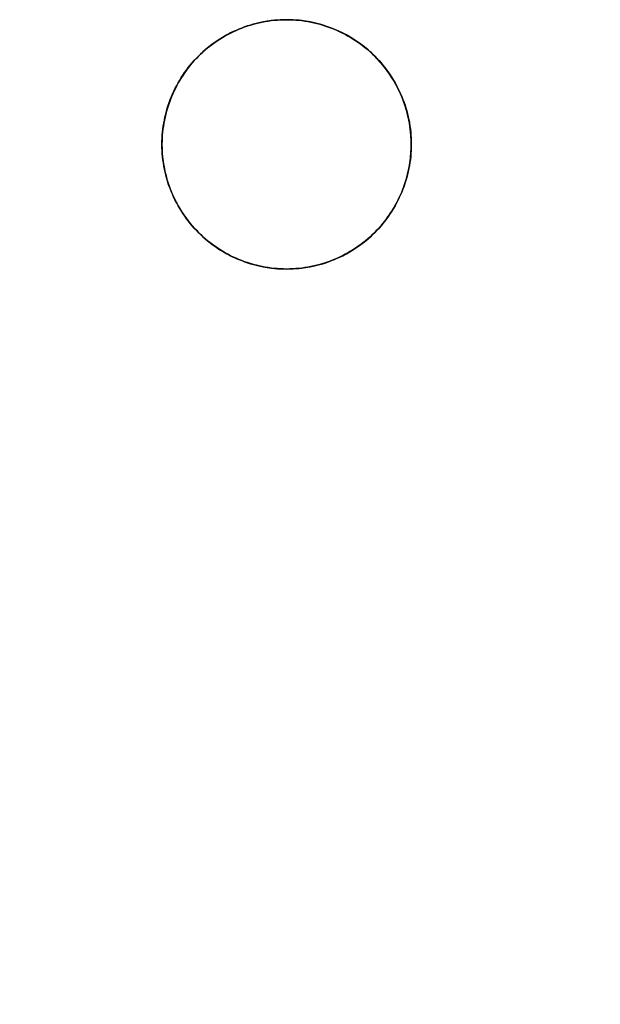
# Model space of a CAD drawing. Header units: millimetres. Extents: x -88 to 88, y -12 to 103.
# Tile 87 of 256: x -76.61 to -73.11, y 28.53 to 34.45. Entities that reach past the tile are written whole.
import ezdxf

# ---------------------------------------------------------------- set-up
doc = ezdxf.new("R2010")
doc.units = ezdxf.units.MM
doc.layers.add('TOP', color=7, linetype='Continuous', true_color=0xc80000)

msp = doc.modelspace()

# ---------------------------------------------------------------- linework, layer by layer
at = {"layer": 'TOP', "color": 254, "true_color": 0xcad1ee}
for points in [[(-74.25, 33.7), (-74.2504, 33.7259), (-74.2518, 33.7517), (-74.254, 33.7775), (-74.2571, 33.8032), (-74.2611, 33.8288), (-74.266, 33.8542), (-74.2718, 33.8795), (-74.2784, 33.9045), (-74.2859, 33.9293), (-74.2943, 33.9538), (-74.3034, 33.978), (-74.3134, 34.0019), (-74.3243, 34.0254), (-74.3359, 34.0485), (-74.3483, 34.0713), (-74.3615, 34.0935), (-74.3755, 34.1153), (-74.3902, 34.1366), (-74.4056, 34.1574), (-74.4218, 34.1777), (-74.4386, 34.1973), (-74.4561, 34.2164), (-74.4743, 34.2349), (-74.493, 34.2527), (-74.5124, 34.2699), (-74.5324, 34.2864), (-74.5529, 34.3022), (-74.574, 34.3172), (-74.5955, 34.3316), (-74.6176, 34.3452), (-74.64, 34.358), (-74.663, 34.37), (-74.6863, 34.3812), (-74.71, 34.3917), (-74.734, 34.4013), (-74.7584, 34.41), (-74.7831, 34.4179), (-74.808, 34.425), (-74.8331, 34.4312), (-74.8584, 34.4365), (-74.884, 34.441), (-74.9096, 34.4445), (-74.9353, 34.4472), (-74.9612, 34.449), (-74.9871, 34.4499), (-75.0129, 34.4499), (-75.0388, 34.449), (-75.0647, 34.4472), (-75.0904, 34.4445), (-75.116, 34.441), (-75.1416, 34.4365), (-75.1669, 34.4312), (-75.192, 34.425), (-75.2169, 34.4179), (-75.2416, 34.41), (-75.266, 34.4013), (-75.29, 34.3917), (-75.3137, 34.3812), (-75.337, 34.37), (-75.36, 34.358), (-75.3824, 34.3452), (-75.4045, 34.3316), (-75.426, 34.3172), (-75.4471, 34.3022), (-75.4676, 34.2864), (-75.4876, 34.2699), (-75.507, 34.2527), (-75.5257, 34.2349), (-75.5439, 34.2164), (-75.5614, 34.1973), (-75.5782, 34.1777), (-75.5944, 34.1574), (-75.6098, 34.1366), (-75.6245, 34.1153), (-75.6385, 34.0935), (-75.6517, 34.0713), (-75.6641, 34.0485), (-75.6757, 34.0254), (-75.6866, 34.0019), (-75.6966, 33.978), (-75.7057, 33.9538), (-75.7141, 33.9293), (-75.7216, 33.9045), (-75.7282, 33.8795), (-75.734, 33.8542), (-75.7389, 33.8288), (-75.7429, 33.8032), (-75.746, 33.7775), (-75.7482, 33.7517), (-75.7496, 33.7259), (-75.75, 33.7)], [(-75.75, 33.7), (-75.7496, 33.6741), (-75.7482, 33.6483), (-75.746, 33.6225), (-75.7429, 33.5968), (-75.7389, 33.5712), (-75.734, 33.5458), (-75.7282, 33.5205), (-75.7216, 33.4955), (-75.7141, 33.4707), (-75.7057, 33.4462), (-75.6966, 33.422), (-75.6866, 33.3981), (-75.6757, 33.3746), (-75.6641, 33.3515), (-75.6517, 33.3287), (-75.6385, 33.3065), (-75.6245, 33.2847), (-75.6098, 33.2634), (-75.5944, 33.2426), (-75.5782, 33.2223), (-75.5614, 33.2027), (-75.5439, 33.1836), (-75.5257, 33.1651), (-75.507, 33.1473), (-75.4876, 33.1301), (-75.4676, 33.1136), (-75.4471, 33.0978), (-75.426, 33.0828), (-75.4045, 33.0684), (-75.3824, 33.0548), (-75.36, 33.042), (-75.337, 33.03), (-75.3137, 33.0188), (-75.29, 33.0083), (-75.266, 32.9987), (-75.2416, 32.99), (-75.2169, 32.9821), (-75.192, 32.975), (-75.1669, 32.9688), (-75.1416, 32.9635), (-75.116, 32.959), (-75.0904, 32.9555), (-75.0647, 32.9528), (-75.0388, 32.951), (-75.0129, 32.9501), (-74.9871, 32.9501), (-74.9612, 32.951), (-74.9353, 32.9528), (-74.9096, 32.9555), (-74.884, 32.959), (-74.8584, 32.9635), (-74.8331, 32.9688), (-74.808, 32.975), (-74.7831, 32.9821), (-74.7584, 32.99), (-74.734, 32.9987), (-74.71, 33.0083), (-74.6863, 33.0188), (-74.663, 33.03), (-74.64, 33.042), (-74.6176, 33.0548), (-74.5955, 33.0684), (-74.574, 33.0828), (-74.5529, 33.0978), (-74.5324, 33.1136), (-74.5124, 33.1301), (-74.493, 33.1473), (-74.4743, 33.1651), (-74.4561, 33.1836), (-74.4386, 33.2027), (-74.4218, 33.2223), (-74.4056, 33.2426), (-74.3902, 33.2634), (-74.3755, 33.2847), (-74.3615, 33.3065), (-74.3483, 33.3287), (-74.3359, 33.3515), (-74.3243, 33.3746), (-74.3134, 33.3981), (-74.3034, 33.422), (-74.2943, 33.4462), (-74.2859, 33.4707), (-74.2784, 33.4955), (-74.2718, 33.5205), (-74.266, 33.5458), (-74.2611, 33.5712), (-74.2571, 33.5968), (-74.254, 33.6225), (-74.2518, 33.6483), (-74.2504, 33.6741), (-74.25, 33.7)]]:
    msp.add_lwpolyline(points, dxfattribs=at)
at = {"layer": 'TOP', "color": 254, "true_color": 0xcad1ee, "extrusion": (1, 0, 0)}
for points in [[(34.45, 12.9993), (32.95, 12.946)], [(32.95, 12.9461), (32.95, 13.2465)]]:
    msp.add_lwpolyline(points, dxfattribs=at)
at = {"layer": 'TOP', "color": 254, "true_color": 0xcad1ee, "extrusion": (-5.41507e-17, 1, 7.02762e-09)}
msp.add_lwpolyline([(75.75, 13.2441), (75.75, 12.9436)], dxfattribs=at)
at = {"layer": 'TOP', "color": 254, "true_color": 0xcad1ee, "extrusion": (-9.09815e-07, 1, -3.50991e-08)}
msp.add_lwpolyline([(75.75, 12.9436), (74.25, 13.0014)], dxfattribs=at)
at = {"layer": 'TOP', "color": 254, "true_color": 0xcad1ee, "extrusion": (-8.27733e-17, 1, 8.77554e-09)}
msp.add_lwpolyline([(74.25, 13.0015), (74.25, 13.3019)], dxfattribs=at)
at = {"layer": 'TOP', "color": 254, "true_color": 0xcad1ee, "extrusion": (-1.92729e-06, 1, -5.11521e-08)}
msp.add_lwpolyline([(84.4726, 9.7249), (18.55, 11.4746)], dxfattribs=at)
at = {"layer": 'TOP', "color": 254, "true_color": 0xcad1ee, "extrusion": (-1.26386e-13, 1, -1.81351e-05)}
msp.add_lwpolyline([(85.9904, 12.6349), (51.597, 13.8519), (17.2177, 14.4606)], dxfattribs=at)
at = {"layer": 'TOP', "color": 254, "true_color": 0xcad1ee}
for points in [[(-74.25, 33.7, 13.0015), (-74.2502, 33.719, 13.0022), (-74.251, 33.7378, 13.0028), (-74.2521, 33.7566, 13.0034), (-74.2538, 33.7752, 13.004), (-74.2559, 33.7937, 13.0046), (-74.2584, 33.8121, 13.0052), (-74.2614, 33.8304, 13.0057), (-74.2648, 33.8485, 13.0062), (-74.2687, 33.8664, 13.0067), (-74.273, 33.8842, 13.0072), (-74.2777, 33.9018, 13.0076), (-74.2828, 33.9192, 13.008), (-74.2883, 33.9365, 13.0084), (-74.2942, 33.9535, 13.0088), (-74.3004, 33.9704, 13.0092), (-74.3071, 33.9871, 13.0095), (-74.3145, 34.0042, 13.0099), (-74.3222, 34.0211, 13.0102), (-74.3304, 34.0378, 13.0104), (-74.3389, 34.0542, 13.0107), (-74.3478, 34.0704, 13.0109), (-74.3571, 34.0863, 13.0111), (-74.3668, 34.102, 13.0113), (-74.3769, 34.1174, 13.0115), (-74.3873, 34.1325, 13.0116), (-74.398, 34.1474, 13.0117), (-74.4091, 34.1619, 13.0118), (-74.4206, 34.1762, 13.0119), (-74.4324, 34.1902, 13.012), (-74.4445, 34.2039, 13.012), (-74.4569, 34.2173, 13.012), (-74.4697, 34.2304, 13.0119), (-74.4828, 34.2431, 13.0119), (-74.4962, 34.2556, 13.0118), (-74.5099, 34.2677, 13.0117), (-74.5239, 34.2795, 13.0116), (-74.5381, 34.2909, 13.0115), (-74.5527, 34.302, 13.0113), (-74.5676, 34.3128, 13.0111), (-74.5827, 34.3232, 13.0109), (-74.5981, 34.3332, 13.0107), (-74.6137, 34.3429, 13.0104), (-74.6297, 34.3522, 13.0101), (-74.6458, 34.3611, 13.0098), (-74.6623, 34.3697, 13.0095), (-74.6789, 34.3778, 13.0092), (-74.6958, 34.3856, 13.0088), (-74.713, 34.3929, 13.0084), (-74.7297, 34.3996, 13.008), (-74.7465, 34.4059, 13.0076), (-74.7636, 34.4118, 13.0071), (-74.7809, 34.4173, 13.0066), (-74.7983, 34.4224, 13.0061), (-74.816, 34.4271, 13.0056), (-74.8337, 34.4313, 13.0051), (-74.8517, 34.4352, 13.0046), (-74.8698, 34.4386, 13.004), (-74.8881, 34.4416, 13.0034), (-74.9065, 34.4441, 13.0028), (-74.925, 34.4462, 13.0021), (-74.9436, 34.4479, 13.0015), (-74.9624, 34.4491, 13.0008), (-74.9813, 34.4498, 13.0001), (-75.0003, 34.45, 12.9994), (-75.0187, 34.4498, 12.9986), (-75.0371, 34.4491, 12.9979), (-75.0554, 34.4479, 12.9972), (-75.0738, 34.4463, 12.9964), (-75.0921, 34.4443, 12.9956), (-75.1103, 34.4418, 12.9948), (-75.1285, 34.4389, 12.994), (-75.1466, 34.4355, 12.9932), (-75.1646, 34.4317, 12.9924), (-75.1825, 34.4274, 12.9915), (-75.2003, 34.4227, 12.9907), (-75.2179, 34.4176, 12.9898), (-75.2355, 34.4121, 12.9889), (-75.2529, 34.4061, 12.988), (-75.2701, 34.3997, 12.9871), (-75.2872, 34.3928, 12.9862), (-75.3041, 34.3856, 12.9853), (-75.3209, 34.3779, 12.9844), (-75.3374, 34.3698, 12.9835), (-75.3537, 34.3613, 12.9825), (-75.3698, 34.3524, 12.9816), (-75.3857, 34.3432, 12.9806), (-75.4014, 34.3335, 12.9797), (-75.4168, 34.3235, 12.9787), (-75.432, 34.313, 12.9778), (-75.4469, 34.3023, 12.9768), (-75.4615, 34.2911, 12.9759), (-75.4759, 34.2796, 12.9749), (-75.49, 34.2678, 12.9739), (-75.5038, 34.2556, 12.973), (-75.5173, 34.2431, 12.972), (-75.5304, 34.2302, 12.971), (-75.5433, 34.2171, 12.9701), (-75.5558, 34.2036, 12.9691), (-75.568, 34.1898, 12.9681), (-75.5798, 34.1757, 12.9672), (-75.5913, 34.1613, 12.9662), (-75.6024, 34.1467, 12.9653), (-75.6132, 34.1318, 12.9643), (-75.6236, 34.1166, 12.9634), (-75.6336, 34.1012, 12.9624), (-75.6433, 34.0855, 12.9615), (-75.6526, 34.0696, 12.9606), (-75.6614, 34.0535, 12.9597), (-75.6699, 34.0372, 12.9588), (-75.678, 34.0206, 12.9579), (-75.6857, 34.0039, 12.957), (-75.6929, 33.987, 12.9561), (-75.6998, 33.9699, 12.9552), (-75.7062, 33.9526, 12.9543), (-75.7121, 33.9352, 12.9535), (-75.7177, 33.9177, 12.9527), (-75.7228, 33.9, 12.9518), (-75.7275, 33.8822, 12.951), (-75.7317, 33.8643, 12.9502), (-75.7355, 33.8463, 12.9494), (-75.7389, 33.8282, 12.9486), (-75.7418, 33.81, 12.9479), (-75.7443, 33.7918, 12.9471), (-75.7464, 33.7735, 12.9464), (-75.748, 33.7552, 12.9457), (-75.7491, 33.7368, 12.945), (-75.7498, 33.7184, 12.9443), (-75.75, 33.7, 12.9436)], [(-75.75, 33.7, 13.2441), (-75.7498, 33.7184, 13.2447), (-75.7491, 33.7368, 13.2454), (-75.748, 33.7552, 13.2461), (-75.7464, 33.7735, 13.2468), (-75.7443, 33.7918, 13.2475), (-75.7418, 33.81, 13.2483), (-75.7389, 33.8282, 13.2491), (-75.7355, 33.8463, 13.2498), (-75.7317, 33.8643, 13.2506), (-75.7275, 33.8822, 13.2514), (-75.7228, 33.9, 13.2522), (-75.7177, 33.9177, 13.2531), (-75.7121, 33.9352, 13.2539), (-75.7062, 33.9526, 13.2548), (-75.6998, 33.9699, 13.2556), (-75.6929, 33.987, 13.2565), (-75.6857, 34.0039, 13.2574), (-75.678, 34.0206, 13.2583), (-75.6699, 34.0372, 13.2592), (-75.6614, 34.0535, 13.2601), (-75.6526, 34.0696, 13.261), (-75.6433, 34.0855, 13.2619), (-75.6336, 34.1012, 13.2629), (-75.6236, 34.1166, 13.2638), (-75.6132, 34.1318, 13.2647), (-75.6024, 34.1467, 13.2657), (-75.5913, 34.1614, 13.2666), (-75.5798, 34.1757, 13.2676), (-75.5679, 34.1898, 13.2685), (-75.5558, 34.2036, 13.2695), (-75.5432, 34.2171, 13.2705), (-75.5304, 34.2303, 13.2714), (-75.5172, 34.2431, 13.2724), (-75.5037, 34.2556, 13.2734), (-75.49, 34.2678, 13.2743), (-75.4759, 34.2797, 13.2753), (-75.4615, 34.2911, 13.2763), (-75.4469, 34.3023, 13.2772), (-75.432, 34.3131, 13.2782), (-75.4168, 34.3235, 13.2792), (-75.4014, 34.3335, 13.2801), (-75.3857, 34.3432, 13.2811), (-75.3698, 34.3524, 13.282), (-75.3537, 34.3613, 13.2829), (-75.3374, 34.3698, 13.2839), (-75.3209, 34.3779, 13.2848), (-75.3041, 34.3856, 13.2857), (-75.2872, 34.3928, 13.2866), (-75.2701, 34.3997, 13.2875), (-75.2529, 34.4061, 13.2884), (-75.2355, 34.4121, 13.2893), (-75.218, 34.4176, 13.2902), (-75.2003, 34.4227, 13.2911), (-75.1825, 34.4274, 13.2919), (-75.1646, 34.4317, 13.2928), (-75.1466, 34.4355, 13.2936), (-75.1285, 34.4389, 13.2944), (-75.1103, 34.4418, 13.2952), (-75.0921, 34.4443, 13.296), (-75.0738, 34.4463, 13.2968), (-75.0554, 34.4479, 13.2976), (-75.0371, 34.4491, 13.2983), (-75.0187, 34.4498, 13.2991), (-75.0003, 34.45, 13.2998), (-74.9813, 34.4498, 13.3005), (-74.9624, 34.4491, 13.3012), (-74.9437, 34.4479, 13.3019), (-74.925, 34.4462, 13.3025), (-74.9065, 34.4442, 13.3032), (-74.8882, 34.4416, 13.3038), (-74.8699, 34.4386, 13.3044), (-74.8518, 34.4352, 13.305), (-74.8339, 34.4314, 13.3055), (-74.8161, 34.4271, 13.306), (-74.7985, 34.4224, 13.3066), (-74.7811, 34.4173, 13.307), (-74.7638, 34.4118, 13.3075), (-74.7467, 34.4059, 13.308), (-74.7299, 34.3997, 13.3084), (-74.7132, 34.393, 13.3088), (-74.6961, 34.3857, 13.3092), (-74.6792, 34.3779, 13.3096), (-74.6625, 34.3698, 13.3099), (-74.6461, 34.3612, 13.3102), (-74.6299, 34.3523, 13.3105), (-74.6139, 34.343, 13.3108), (-74.5983, 34.3333, 13.3111), (-74.5829, 34.3233, 13.3113), (-74.5677, 34.3129, 13.3115), (-74.5529, 34.3022, 13.3117), (-74.5383, 34.2911, 13.3119), (-74.524, 34.2796, 13.312), (-74.51, 34.2678, 13.3121), (-74.4963, 34.2557, 13.3122), (-74.4829, 34.2433, 13.3123), (-74.4699, 34.2305, 13.3124), (-74.4571, 34.2174, 13.3124), (-74.4446, 34.2041, 13.3124), (-74.4325, 34.1904, 13.3124), (-74.4207, 34.1764, 13.3123), (-74.4093, 34.1621, 13.3122), (-74.3982, 34.1475, 13.3122), (-74.3874, 34.1327, 13.312), (-74.377, 34.1176, 13.3119), (-74.3669, 34.1022, 13.3117), (-74.3573, 34.0865, 13.3115), (-74.348, 34.0706, 13.3113), (-74.339, 34.0544, 13.3111), (-74.3305, 34.038, 13.3108), (-74.3223, 34.0213, 13.3106), (-74.3146, 34.0044, 13.3103), (-74.3072, 33.9873, 13.3099), (-74.3005, 33.9706, 13.3096), (-74.2942, 33.9537, 13.3092), (-74.2883, 33.9367, 13.3089), (-74.2828, 33.9194, 13.3085), (-74.2777, 33.902, 13.308), (-74.273, 33.8843, 13.3076), (-74.2687, 33.8665, 13.3071), (-74.2649, 33.8486, 13.3066), (-74.2614, 33.8305, 13.3061), (-74.2584, 33.8122, 13.3056), (-74.2559, 33.7938, 13.305), (-74.2538, 33.7753, 13.3044), (-74.2521, 33.7566, 13.3038), (-74.251, 33.7379, 13.3032), (-74.2502, 33.719, 13.3026), (-74.25, 33.7, 13.3019)], [(-74.25, 33.7, 13.0015), (-74.2502, 33.7184, 13.0022), (-74.2509, 33.7369, 13.0028), (-74.2521, 33.7553, 13.0034), (-74.2537, 33.7736, 13.004), (-74.2558, 33.7919, 13.0046), (-74.2583, 33.8101, 13.0051), (-74.2613, 33.8283, 13.0056), (-74.2648, 33.8463, 13.0061), (-74.2686, 33.8643, 13.0066), (-74.2729, 33.8822, 13.0071), (-74.2777, 33.9, 13.0076), (-74.2828, 33.9176, 13.008), (-74.2884, 33.9351, 13.0084), (-74.2944, 33.9525, 13.0088), (-74.3008, 33.9697, 13.0092), (-74.3077, 33.9868, 13.0095), (-74.3149, 34.0037, 13.0098), (-74.3225, 34.0204, 13.0101), (-74.3306, 34.037, 13.0104), (-74.339, 34.0533, 13.0107), (-74.3479, 34.0694, 13.0109), (-74.3571, 34.0853, 13.0111), (-74.3667, 34.101, 13.0113), (-74.3767, 34.1165, 13.0115), (-74.387, 34.1317, 13.0116), (-74.3977, 34.1466, 13.0117), (-74.4088, 34.1613, 13.0118), (-74.4203, 34.1757, 13.0119), (-74.4321, 34.1898, 13.0119), (-74.4443, 34.2036, 13.012), (-74.4568, 34.2172, 13.012), (-74.4697, 34.2304, 13.0119), (-74.4829, 34.2432, 13.0119), (-74.4964, 34.2558, 13.0118), (-74.5102, 34.2679, 13.0117), (-74.5244, 34.2797, 13.0116), (-74.5388, 34.2912, 13.0115), (-74.5535, 34.3023, 13.0113), (-74.5684, 34.313, 13.0111), (-74.5836, 34.3234, 13.0109), (-74.599, 34.3334, 13.0106), (-74.6147, 34.343, 13.0104), (-74.6306, 34.3522, 13.0101), (-74.6468, 34.361, 13.0098), (-74.6631, 34.3694, 13.0095), (-74.6797, 34.3775, 13.0091), (-74.6964, 34.3851, 13.0088), (-74.7133, 34.3924, 13.0084), (-74.7304, 34.3992, 13.0079), (-74.7476, 34.4056, 13.0075), (-74.765, 34.4116, 13.0071), (-74.7825, 34.4172, 13.0066), (-74.8001, 34.4223, 13.0061), (-74.8179, 34.4271, 13.0056), (-74.8358, 34.4314, 13.005), (-74.8538, 34.4352, 13.0045), (-74.8718, 34.4387, 13.0039), (-74.89, 34.4417, 13.0033), (-74.9082, 34.4442, 13.0027), (-74.9265, 34.4463, 13.0021), (-74.9448, 34.4479, 13.0014), (-74.9632, 34.4491, 13.0008), (-74.9816, 34.4498, 13.0001), (-75.0001, 34.45, 12.9994), (-75.0185, 34.4498, 12.9986), (-75.0369, 34.4491, 12.9979), (-75.0553, 34.448, 12.9972), (-75.0736, 34.4464, 12.9964), (-75.0919, 34.4444, 12.9956), (-75.1101, 34.4419, 12.9948), (-75.1283, 34.439, 12.994), (-75.1463, 34.4356, 12.9932), (-75.1643, 34.4318, 12.9924), (-75.1822, 34.4275, 12.9915), (-75.1999, 34.4229, 12.9907), (-75.2176, 34.4177, 12.9898), (-75.2351, 34.4122, 12.9889), (-75.2525, 34.4062, 12.9881), (-75.2698, 34.3998, 12.9872), (-75.287, 34.3929, 12.9862), (-75.3038, 34.3857, 12.9853), (-75.3206, 34.378, 12.9844), (-75.3371, 34.37, 12.9835), (-75.3534, 34.3615, 12.9826), (-75.3695, 34.3526, 12.9816), (-75.3854, 34.3433, 12.9807), (-75.4011, 34.3337, 12.9797), (-75.4165, 34.3236, 12.9788), (-75.4317, 34.3132, 12.9778), (-75.4467, 34.3024, 12.9768), (-75.4613, 34.2913, 12.9759), (-75.4757, 34.2798, 12.9749), (-75.4898, 34.268, 12.9739), (-75.5036, 34.2558, 12.973), (-75.5171, 34.2433, 12.972), (-75.5302, 34.2304, 12.971), (-75.543, 34.2173, 12.9701), (-75.5555, 34.2038, 12.9691), (-75.5677, 34.19, 12.9681), (-75.5794, 34.1759, 12.9672), (-75.5909, 34.1615, 12.9662), (-75.602, 34.1469, 12.9653), (-75.6127, 34.1319, 12.9643), (-75.623, 34.1167, 12.9634), (-75.633, 34.1012, 12.9625), (-75.6426, 34.0855, 12.9615), (-75.6518, 34.0696, 12.9606), (-75.6606, 34.0534, 12.9597), (-75.6691, 34.037, 12.9588), (-75.6772, 34.0205, 12.9579), (-75.6848, 34.0037, 12.957), (-75.6921, 33.9868, 12.9561), (-75.6989, 33.9696, 12.9552), (-75.7054, 33.9524, 12.9543), (-75.7114, 33.935, 12.9535), (-75.717, 33.9174, 12.9527), (-75.7222, 33.8997, 12.9518), (-75.7269, 33.8819, 12.951), (-75.7313, 33.864, 12.9502), (-75.7351, 33.8461, 12.9494), (-75.7386, 33.828, 12.9486), (-75.7416, 33.8098, 12.9479), (-75.7441, 33.7916, 12.9471), (-75.7462, 33.7734, 12.9464), (-75.7479, 33.7551, 12.9457), (-75.7491, 33.7367, 12.945), (-75.7498, 33.7184, 12.9443), (-75.75, 33.7, 12.9436)], [(-75.75, 33.7, 13.2441), (-75.7498, 33.7184, 13.2447), (-75.7491, 33.7368, 13.2454), (-75.748, 33.7551, 13.2461), (-75.7464, 33.7735, 13.2468), (-75.7443, 33.7918, 13.2475), (-75.7418, 33.81, 13.2483), (-75.7389, 33.8282, 13.249), (-75.7356, 33.8462, 13.2498), (-75.7317, 33.8643, 13.2506), (-75.7275, 33.8822, 13.2514), (-75.7228, 33.9, 13.2522), (-75.7177, 33.9176, 13.253), (-75.7122, 33.9352, 13.2539), (-75.7062, 33.9526, 13.2547), (-75.6998, 33.9698, 13.2556), (-75.693, 33.9869, 13.2565), (-75.6857, 34.0039, 13.2574), (-75.678, 34.0207, 13.2583), (-75.6699, 34.0372, 13.2592), (-75.6614, 34.0536, 13.2601), (-75.6526, 34.0697, 13.261), (-75.6433, 34.0856, 13.2619), (-75.6337, 34.1012, 13.2628), (-75.6237, 34.1166, 13.2638), (-75.6133, 34.1317, 13.2647), (-75.6025, 34.1466, 13.2657), (-75.5914, 34.1613, 13.2666), (-75.5799, 34.1756, 13.2676), (-75.5681, 34.1897, 13.2685), (-75.5559, 34.2035, 13.2695), (-75.5433, 34.217, 13.2705), (-75.5304, 34.2303, 13.2714), (-75.5172, 34.2432, 13.2724), (-75.5037, 34.2557, 13.2734), (-75.4899, 34.2679, 13.2744), (-75.4758, 34.2798, 13.2753), (-75.4614, 34.2913, 13.2763), (-75.4468, 34.3024, 13.2773), (-75.4319, 34.3132, 13.2782), (-75.4168, 34.3236, 13.2792), (-75.4014, 34.3336, 13.2801), (-75.3857, 34.3432, 13.2811), (-75.3699, 34.3525, 13.282), (-75.3537, 34.3613, 13.283), (-75.3374, 34.3698, 13.2839), (-75.3209, 34.3779, 13.2848), (-75.3041, 34.3856, 13.2857), (-75.2871, 34.3929, 13.2867), (-75.27, 34.3997, 13.2876), (-75.2528, 34.4061, 13.2885), (-75.2354, 34.4121, 13.2893), (-75.2179, 34.4176, 13.2902), (-75.2002, 34.4227, 13.2911), (-75.1824, 34.4274, 13.2919), (-75.1645, 34.4317, 13.2928), (-75.1465, 34.4355, 13.2936), (-75.1284, 34.4389, 13.2944), (-75.1102, 34.4418, 13.2952), (-75.092, 34.4443, 13.296), (-75.0737, 34.4463, 13.2968), (-75.0554, 34.4479, 13.2976), (-75.037, 34.4491, 13.2983), (-75.0186, 34.4498, 13.2991), (-75.0003, 34.45, 13.2998), (-74.9819, 34.4498, 13.3005), (-74.9635, 34.4491, 13.3012), (-74.9452, 34.4479, 13.3018), (-74.9269, 34.4463, 13.3025), (-74.9086, 34.4442, 13.3031), (-74.8904, 34.4416, 13.3037), (-74.8722, 34.4386, 13.3043), (-74.8541, 34.4352, 13.3049), (-74.8361, 34.4313, 13.3054), (-74.8182, 34.427, 13.306), (-74.8004, 34.4222, 13.3065), (-74.7827, 34.417, 13.307), (-74.7652, 34.4114, 13.3075), (-74.7478, 34.4054, 13.3079), (-74.7305, 34.399, 13.3083), (-74.7134, 34.3921, 13.3088), (-74.6964, 34.3848, 13.3091), (-74.6796, 34.3772, 13.3095), (-74.6631, 34.3691, 13.3099), (-74.6467, 34.3607, 13.3102), (-74.6305, 34.3518, 13.3105), (-74.6146, 34.3426, 13.3108), (-74.5988, 34.333, 13.3111), (-74.5834, 34.323, 13.3113), (-74.5681, 34.3127, 13.3115), (-74.5532, 34.302, 13.3117), (-74.5385, 34.2909, 13.3119), (-74.5241, 34.2795, 13.312), (-74.51, 34.2677, 13.3121), (-74.4962, 34.2555, 13.3122), (-74.4827, 34.243, 13.3123), (-74.4696, 34.2302, 13.3124), (-74.4567, 34.2171, 13.3124), (-74.4442, 34.2036, 13.3124), (-74.432, 34.1898, 13.3124), (-74.4202, 34.1757, 13.3123), (-74.4087, 34.1613, 13.3122), (-74.3976, 34.1466, 13.3121), (-74.3868, 34.1317, 13.312), (-74.3764, 34.1165, 13.3119), (-74.3663, 34.1011, 13.3117), (-74.3567, 34.0854, 13.3115), (-74.3474, 34.0695, 13.3113), (-74.3385, 34.0534, 13.3111), (-74.33, 34.0371, 13.3108), (-74.322, 34.0206, 13.3106), (-74.3143, 34.0038, 13.3103), (-74.3071, 33.9869, 13.3099), (-74.3002, 33.9698, 13.3096), (-74.2938, 33.9525, 13.3092), (-74.2878, 33.9351, 13.3088), (-74.2822, 33.9175, 13.3084), (-74.2771, 33.8999, 13.308), (-74.2724, 33.8821, 13.3075), (-74.2682, 33.8642, 13.3071), (-74.2644, 33.8463, 13.3066), (-74.261, 33.8282, 13.3061), (-74.2581, 33.8101, 13.3055), (-74.2556, 33.7919, 13.305), (-74.2536, 33.7736, 13.3044), (-74.252, 33.7553, 13.3038), (-74.2509, 33.7369, 13.3032), (-74.2502, 33.7185, 13.3026), (-74.25, 33.7, 13.3019)], [(-75.75, 33.7, 12.9436), (-75.7498, 33.6816, 12.943), (-75.7491, 33.6632, 12.9424), (-75.748, 33.6448, 12.9418), (-75.7464, 33.6265, 12.9412), (-75.7443, 33.6082, 12.9406), (-75.7418, 33.5899, 12.9401), (-75.7389, 33.5718, 12.9395), (-75.7355, 33.5537, 12.939), (-75.7317, 33.5357, 12.9385), (-75.7275, 33.5177, 12.9381), (-75.7228, 33.4999, 12.9376), (-75.7177, 33.4823, 12.9372), (-75.7121, 33.4647, 12.9368), (-75.7061, 33.4473, 12.9364), (-75.6997, 33.43, 12.936), (-75.6929, 33.4129, 12.9357), (-75.6856, 33.396, 12.9354), (-75.678, 33.3793, 12.9351), (-75.6699, 33.3627, 12.9348), (-75.6614, 33.3464, 12.9346), (-75.6525, 33.3303, 12.9343), (-75.6432, 33.3144, 12.9341), (-75.6336, 33.2987, 12.9339), (-75.6235, 33.2833, 12.9338), (-75.6131, 33.2681, 12.9336), (-75.6023, 33.2532, 12.9335), (-75.5912, 33.2385, 12.9334), (-75.5797, 33.2241, 12.9334), (-75.5678, 33.21, 12.9333), (-75.5556, 33.1962, 12.9333), (-75.5431, 33.1827, 12.9333), (-75.5302, 33.1696, 12.9333), (-75.517, 33.1567, 12.9334), (-75.5035, 33.1442, 12.9335), (-75.4897, 33.132, 12.9336), (-75.4756, 33.1201, 12.9337), (-75.4612, 33.1086, 12.9339), (-75.4466, 33.0975, 12.934), (-75.4317, 33.0867, 12.9342), (-75.4165, 33.0763, 12.9345), (-75.401, 33.0663, 12.9347), (-75.3854, 33.0566, 12.935), (-75.3695, 33.0473, 12.9353), (-75.3533, 33.0385, 12.9356), (-75.337, 33.03, 12.9359), (-75.3204, 33.0219, 12.9363), (-75.3037, 33.0142, 12.9367), (-75.2868, 33.007, 12.937), (-75.2697, 33.0002, 12.9375), (-75.2524, 32.9938, 12.9379), (-75.235, 32.9878, 12.9384), (-75.2175, 32.9822, 12.9388), (-75.1998, 32.9771, 12.9393), (-75.182, 32.9725, 12.9399), (-75.1641, 32.9682, 12.9404), (-75.146, 32.9644, 12.941), (-75.1279, 32.961, 12.9415), (-75.1098, 32.9581, 12.9421), (-75.0915, 32.9556, 12.9427), (-75.0732, 32.9536, 12.9434), (-75.0549, 32.952, 12.944), (-75.0365, 32.9509, 12.9447), (-75.0181, 32.9502, 12.9454), (-74.9997, 32.95, 12.9461), (-74.9813, 32.9502, 12.9468), (-74.9629, 32.9509, 12.9475), (-74.9445, 32.9521, 12.9483), (-74.9262, 32.9537, 12.9491), (-74.9079, 32.9557, 12.9498), (-74.8897, 32.9582, 12.9506), (-74.8715, 32.9611, 12.9514), (-74.8534, 32.9645, 12.9522), (-74.8354, 32.9683, 12.9531), (-74.8175, 32.9726, 12.9539), (-74.7997, 32.9773, 12.9548), (-74.782, 32.9824, 12.9556), (-74.7645, 32.9879, 12.9565), (-74.7471, 32.9939, 12.9574), (-74.7299, 33.0003, 12.9583), (-74.7128, 33.0072, 12.9592), (-74.6959, 33.0144, 12.9601), (-74.6791, 33.0221, 12.961), (-74.6626, 33.0302, 12.9619), (-74.6463, 33.0387, 12.9628), (-74.6302, 33.0476, 12.9638), (-74.6143, 33.0568, 12.9647), (-74.5986, 33.0665, 12.9657), (-74.5832, 33.0765, 12.9666), (-74.568, 33.0869, 12.9676), (-74.5531, 33.0977, 12.9685), (-74.5385, 33.1089, 12.9695), (-74.5241, 33.1203, 12.9704), (-74.51, 33.1322, 12.9714), (-74.4962, 33.1444, 12.9723), (-74.4828, 33.1569, 12.9733), (-74.4696, 33.1697, 12.9743), (-74.4568, 33.1829, 12.9752), (-74.4442, 33.1964, 12.9762), (-74.4321, 33.2102, 12.9771), (-74.4202, 33.2243, 12.9781), (-74.4087, 33.2387, 12.979), (-74.3976, 33.2533, 12.98), (-74.3868, 33.2682, 12.9809), (-74.3764, 33.2834, 12.9819), (-74.3664, 33.2988, 12.9828), (-74.3567, 33.3145, 12.9837), (-74.3474, 33.3304, 12.9846), (-74.3386, 33.3465, 12.9856), (-74.3301, 33.3628, 12.9865), (-74.322, 33.3794, 12.9874), (-74.3143, 33.3961, 12.9882), (-74.3071, 33.413, 12.9891), (-74.3002, 33.4301, 12.99), (-74.2938, 33.4474, 12.9908), (-74.2879, 33.4648, 12.9917), (-74.2823, 33.4823, 12.9925), (-74.2772, 33.5, 12.9934), (-74.2725, 33.5178, 12.9942), (-74.2683, 33.5357, 12.995), (-74.2645, 33.5537, 12.9958), (-74.2611, 33.5718, 12.9965), (-74.2582, 33.59, 12.9973), (-74.2557, 33.6082, 12.998), (-74.2536, 33.6265, 12.9988), (-74.252, 33.6448, 12.9995), (-74.2509, 33.6632, 13.0002), (-74.2502, 33.6816, 13.0008), (-74.25, 33.7, 13.0015)], [(-74.25, 33.7, 13.3019), (-74.2502, 33.6816, 13.3013), (-74.2509, 33.6632, 13.3006), (-74.252, 33.6448, 13.2999), (-74.2536, 33.6265, 13.2992), (-74.2557, 33.6082, 13.2984), (-74.2582, 33.59, 13.2977), (-74.2611, 33.5718, 13.2969), (-74.2645, 33.5537, 13.2962), (-74.2683, 33.5357, 13.2954), (-74.2725, 33.5178, 13.2946), (-74.2772, 33.5, 13.2938), (-74.2823, 33.4823, 13.2929), (-74.2879, 33.4648, 13.2921), (-74.2938, 33.4474, 13.2913), (-74.3002, 33.4301, 13.2904), (-74.3071, 33.413, 13.2895), (-74.3143, 33.3961, 13.2886), (-74.322, 33.3794, 13.2878), (-74.3301, 33.3628, 13.2869), (-74.3386, 33.3465, 13.286), (-74.3474, 33.3304, 13.2851), (-74.3567, 33.3145, 13.2841), (-74.3664, 33.2988, 13.2832), (-74.3764, 33.2834, 13.2823), (-74.3868, 33.2682, 13.2813), (-74.3976, 33.2533, 13.2804), (-74.4087, 33.2387, 13.2795), (-74.4202, 33.2243, 13.2785), (-74.432, 33.2102, 13.2776), (-74.4442, 33.1964, 13.2766), (-74.4567, 33.1829, 13.2756), (-74.4696, 33.1698, 13.2747), (-74.4827, 33.1569, 13.2737), (-74.4962, 33.1444, 13.2728), (-74.51, 33.1322, 13.2718), (-74.5241, 33.1204, 13.2708), (-74.5385, 33.1089, 13.2699), (-74.5531, 33.0977, 13.2689), (-74.568, 33.087, 13.268), (-74.5832, 33.0765, 13.267), (-74.5986, 33.0665, 13.2661), (-74.6143, 33.0568, 13.2651), (-74.6302, 33.0476, 13.2642), (-74.6463, 33.0387, 13.2633), (-74.6626, 33.0302, 13.2623), (-74.6791, 33.0221, 13.2614), (-74.6959, 33.0144, 13.2605), (-74.7128, 33.0072, 13.2596), (-74.7299, 33.0003, 13.2587), (-74.7471, 32.9939, 13.2578), (-74.7645, 32.9879, 13.2569), (-74.782, 32.9824, 13.256), (-74.7997, 32.9773, 13.2552), (-74.8175, 32.9726, 13.2543), (-74.8354, 32.9683, 13.2535), (-74.8534, 32.9645, 13.2527), (-74.8715, 32.9611, 13.2518), (-74.8897, 32.9582, 13.251), (-74.9079, 32.9557, 13.2502), (-74.9262, 32.9537, 13.2495), (-74.9445, 32.9521, 13.2487), (-74.9629, 32.9509, 13.248), (-74.9813, 32.9502, 13.2472), (-74.9997, 32.95, 13.2465), (-75.0187, 32.9502, 13.2458), (-75.0375, 32.9509, 13.2451), (-75.0563, 32.9521, 13.2444), (-75.0749, 32.9537, 13.2437), (-75.0934, 32.9558, 13.2431), (-75.1118, 32.9584, 13.2425), (-75.1301, 32.9614, 13.2419), (-75.1482, 32.9648, 13.2413), (-75.1661, 32.9686, 13.2407), (-75.1839, 32.9729, 13.2402), (-75.2015, 32.9776, 13.2397), (-75.2189, 32.9827, 13.2392), (-75.2362, 32.9882, 13.2387), (-75.2533, 32.9941, 13.2383), (-75.2701, 33.0003, 13.2378), (-75.2868, 33.007, 13.2374), (-75.3039, 33.0143, 13.237), (-75.3208, 33.0221, 13.2367), (-75.3375, 33.0302, 13.2363), (-75.3539, 33.0388, 13.236), (-75.3701, 33.0477, 13.2357), (-75.3861, 33.057, 13.2354), (-75.4017, 33.0667, 13.2351), (-75.4171, 33.0767, 13.2349), (-75.4323, 33.0871, 13.2346), (-75.4471, 33.0978, 13.2344), (-75.4617, 33.1089, 13.2343), (-75.476, 33.1204, 13.2341), (-75.49, 33.1322, 13.234), (-75.5037, 33.1443, 13.2339), (-75.5171, 33.1567, 13.2338), (-75.5301, 33.1695, 13.2338), (-75.5429, 33.1826, 13.2337), (-75.5554, 33.1959, 13.2337), (-75.5675, 33.2096, 13.2337), (-75.5793, 33.2236, 13.2338), (-75.5907, 33.2379, 13.2338), (-75.6018, 33.2525, 13.2339), (-75.6126, 33.2673, 13.234), (-75.623, 33.2824, 13.2342), (-75.6331, 33.2978, 13.2343), (-75.6427, 33.3135, 13.2345), (-75.652, 33.3294, 13.2347), (-75.661, 33.3456, 13.2349), (-75.6695, 33.362, 13.2352), (-75.6777, 33.3787, 13.2355), (-75.6854, 33.3956, 13.2358), (-75.6928, 33.4127, 13.2361), (-75.6995, 33.4294, 13.2364), (-75.7058, 33.4463, 13.2368), (-75.7117, 33.4633, 13.2371), (-75.7172, 33.4806, 13.2375), (-75.7223, 33.498, 13.238), (-75.727, 33.5157, 13.2384), (-75.7313, 33.5335, 13.2389), (-75.7351, 33.5514, 13.2394), (-75.7386, 33.5695, 13.2399), (-75.7416, 33.5878, 13.2404), (-75.7441, 33.6062, 13.241), (-75.7462, 33.6247, 13.2415), (-75.7479, 33.6434, 13.2421), (-75.749, 33.6621, 13.2428), (-75.7498, 33.681, 13.2434), (-75.75, 33.7, 13.2441)], [(-75.75, 33.7, 12.9436), (-75.7498, 33.6816, 12.943), (-75.7491, 33.6632, 12.9424), (-75.748, 33.6448, 12.9418), (-75.7464, 33.6265, 12.9412), (-75.7443, 33.6082, 12.9406), (-75.7418, 33.5899, 12.9401), (-75.7389, 33.5718, 12.9395), (-75.7355, 33.5537, 12.939), (-75.7317, 33.5356, 12.9385), (-75.7275, 33.5177, 12.938), (-75.7228, 33.4999, 12.9376), (-75.7177, 33.4822, 12.9372), (-75.7121, 33.4647, 12.9368), (-75.7061, 33.4473, 12.9364), (-75.6997, 33.43, 12.936), (-75.6929, 33.4129, 12.9357), (-75.6856, 33.396, 12.9353), (-75.6779, 33.3792, 12.9351), (-75.6699, 33.3626, 12.9348), (-75.6614, 33.3463, 12.9345), (-75.6525, 33.3302, 12.9343), (-75.6433, 33.3143, 12.9341), (-75.6336, 33.2987, 12.9339), (-75.6236, 33.2833, 12.9338), (-75.6132, 33.2682, 12.9336), (-75.6025, 33.2533, 12.9335), (-75.5914, 33.2387, 12.9334), (-75.5799, 33.2243, 12.9334), (-75.568, 33.2102, 12.9333), (-75.5558, 33.1964, 12.9333), (-75.5433, 33.1829, 12.9333), (-75.5304, 33.1697, 12.9333), (-75.5172, 33.1568, 12.9334), (-75.5037, 33.1443, 12.9335), (-75.4899, 33.1321, 12.9336), (-75.4758, 33.1202, 12.9337), (-75.4614, 33.1087, 12.9339), (-75.4468, 33.0976, 12.934), (-75.4319, 33.0868, 12.9342), (-75.4168, 33.0764, 12.9344), (-75.4014, 33.0664, 12.9347), (-75.3857, 33.0568, 12.9349), (-75.3698, 33.0475, 12.9352), (-75.3537, 33.0387, 12.9355), (-75.3374, 33.0302, 12.9359), (-75.3209, 33.0221, 12.9362), (-75.3041, 33.0144, 12.9366), (-75.2871, 33.0071, 12.937), (-75.2701, 33.0003, 12.9374), (-75.2528, 32.9939, 12.9379), (-75.2354, 32.9879, 12.9383), (-75.2179, 32.9824, 12.9388), (-75.2002, 32.9773, 12.9393), (-75.1824, 32.9726, 12.9398), (-75.1645, 32.9683, 12.9404), (-75.1465, 32.9645, 12.9409), (-75.1284, 32.9611, 12.9415), (-75.1102, 32.9582, 12.9421), (-75.0919, 32.9557, 12.9427), (-75.0736, 32.9537, 12.9434), (-75.0553, 32.9521, 12.944), (-75.0369, 32.9509, 12.9447), (-75.0186, 32.9502, 12.9454), (-75.0002, 32.95, 12.9461), (-74.9818, 32.9502, 12.9468), (-74.9634, 32.9509, 12.9475), (-74.9451, 32.9521, 12.9483), (-74.9268, 32.9537, 12.949), (-74.9085, 32.9558, 12.9498), (-74.8903, 32.9584, 12.9506), (-74.8722, 32.9614, 12.9514), (-74.8541, 32.9648, 12.9522), (-74.8361, 32.9687, 12.9531), (-74.8182, 32.973, 12.9539), (-74.8004, 32.9778, 12.9548), (-74.7827, 32.983, 12.9556), (-74.7652, 32.9886, 12.9565), (-74.7477, 32.9946, 12.9574), (-74.7305, 33.001, 12.9583), (-74.7134, 33.0079, 12.9592), (-74.6964, 33.0151, 12.9601), (-74.6796, 33.0228, 12.961), (-74.6631, 33.0309, 12.9619), (-74.6467, 33.0393, 12.9628), (-74.6305, 33.0481, 12.9638), (-74.6146, 33.0574, 12.9647), (-74.5989, 33.067, 12.9657), (-74.5834, 33.0769, 12.9666), (-74.5682, 33.0873, 12.9676), (-74.5532, 33.098, 12.9685), (-74.5385, 33.1091, 12.9695), (-74.5241, 33.1205, 12.9704), (-74.51, 33.1323, 12.9714), (-74.4962, 33.1444, 12.9724), (-74.4828, 33.1569, 12.9733), (-74.4696, 33.1697, 12.9743), (-74.4568, 33.1829, 12.9752), (-74.4443, 33.1964, 12.9762), (-74.4321, 33.2102, 12.9771), (-74.4203, 33.2242, 12.9781), (-74.4088, 33.2386, 12.979), (-74.3976, 33.2533, 12.98), (-74.3869, 33.2682, 12.9809), (-74.3765, 33.2833, 12.9819), (-74.3664, 33.2988, 12.9828), (-74.3568, 33.3144, 12.9837), (-74.3475, 33.3303, 12.9846), (-74.3386, 33.3464, 12.9856), (-74.3301, 33.3627, 12.9865), (-74.3221, 33.3793, 12.9874), (-74.3144, 33.396, 12.9882), (-74.3071, 33.4129, 12.9891), (-74.3003, 33.43, 12.99), (-74.2938, 33.4473, 12.9909), (-74.2878, 33.4648, 12.9917), (-74.2823, 33.4823, 12.9925), (-74.2771, 33.5, 12.9934), (-74.2725, 33.5178, 12.9942), (-74.2682, 33.5356, 12.995), (-74.2644, 33.5536, 12.9958), (-74.261, 33.5717, 12.9965), (-74.2581, 33.5898, 12.9973), (-74.2556, 33.608, 12.998), (-74.2536, 33.6263, 12.9988), (-74.252, 33.6447, 12.9995), (-74.2509, 33.6631, 13.0002), (-74.2502, 33.6815, 13.0008), (-74.25, 33.7, 13.0015)], [(-74.25, 33.7, 13.3019), (-74.2502, 33.6816, 13.3013), (-74.2509, 33.6631, 13.3006), (-74.2521, 33.6448, 13.2999), (-74.2537, 33.6264, 13.2992), (-74.2558, 33.6081, 13.2984), (-74.2583, 33.5899, 13.2977), (-74.2613, 33.5717, 13.2969), (-74.2648, 33.5537, 13.2962), (-74.2686, 33.5357, 13.2954), (-74.2729, 33.5178, 13.2946), (-74.2776, 33.5, 13.2938), (-74.2828, 33.4824, 13.2929), (-74.2884, 33.4649, 13.2921), (-74.2944, 33.4475, 13.2913), (-74.3008, 33.4303, 13.2904), (-74.3076, 33.4132, 13.2895), (-74.3149, 33.3963, 13.2887), (-74.3225, 33.3796, 13.2878), (-74.3306, 33.3631, 13.2869), (-74.339, 33.3467, 13.286), (-74.3478, 33.3306, 13.2851), (-74.3571, 33.3147, 13.2841), (-74.3667, 33.299, 13.2832), (-74.3766, 33.2836, 13.2823), (-74.387, 33.2684, 13.2813), (-74.3977, 33.2534, 13.2804), (-74.4088, 33.2387, 13.2795), (-74.4203, 33.2243, 13.2785), (-74.4321, 33.2102, 13.2776), (-74.4443, 33.1964, 13.2766), (-74.4568, 33.1829, 13.2756), (-74.4697, 33.1696, 13.2747), (-74.483, 33.1566, 13.2737), (-74.4966, 33.144, 13.2727), (-74.5105, 33.1317, 13.2718), (-74.5247, 33.1198, 13.2708), (-74.5391, 33.1083, 13.2698), (-74.5538, 33.0971, 13.2689), (-74.5688, 33.0864, 13.2679), (-74.5839, 33.076, 13.267), (-74.5993, 33.066, 13.266), (-74.615, 33.0564, 13.2651), (-74.6308, 33.0472, 13.2641), (-74.6469, 33.0383, 13.2632), (-74.6631, 33.0299, 13.2623), (-74.6796, 33.0219, 13.2614), (-74.6962, 33.0143, 13.2605), (-74.713, 33.0071, 13.2596), (-74.73, 33.0003, 13.2587), (-74.7472, 32.9939, 13.2578), (-74.7645, 32.9879, 13.2569), (-74.7819, 32.9824, 13.256), (-74.7995, 32.9773, 13.2552), (-74.8173, 32.9726, 13.2543), (-74.8351, 32.9683, 13.2535), (-74.8531, 32.9645, 13.2527), (-74.8711, 32.9611, 13.2518), (-74.8893, 32.9582, 13.251), (-74.9076, 32.9557, 13.2503), (-74.926, 32.9537, 13.2495), (-74.9444, 32.9521, 13.2487), (-74.9629, 32.9509, 13.2479), (-74.9815, 32.9502, 13.2472), (-75.0001, 32.95, 13.2465), (-75.0185, 32.9502, 13.2458), (-75.037, 32.9509, 13.2451), (-75.0553, 32.952, 13.2444), (-75.0737, 32.9536, 13.2438), (-75.0919, 32.9557, 13.2431), (-75.1101, 32.9581, 13.2425), (-75.1283, 32.961, 13.2419), (-75.1463, 32.9644, 13.2413), (-75.1643, 32.9682, 13.2408), (-75.1821, 32.9724, 13.2402), (-75.1999, 32.9771, 13.2397), (-75.2176, 32.9822, 13.2392), (-75.2351, 32.9878, 13.2387), (-75.2525, 32.9938, 13.2383), (-75.2698, 33.0002, 13.2378), (-75.2869, 33.007, 13.2374), (-75.3038, 33.0143, 13.237), (-75.3205, 33.022, 13.2367), (-75.3371, 33.03, 13.2363), (-75.3534, 33.0385, 13.236), (-75.3695, 33.0474, 13.2357), (-75.3854, 33.0567, 13.2354), (-75.4011, 33.0663, 13.2351), (-75.4165, 33.0764, 13.2349), (-75.4317, 33.0868, 13.2346), (-75.4467, 33.0976, 13.2345), (-75.4613, 33.1087, 13.2343), (-75.4757, 33.1202, 13.2341), (-75.4898, 33.132, 13.234), (-75.5036, 33.1442, 13.2339), (-75.5171, 33.1567, 13.2338), (-75.5302, 33.1696, 13.2338), (-75.543, 33.1827, 13.2337), (-75.5555, 33.1962, 13.2337), (-75.5677, 33.21, 13.2337), (-75.5794, 33.2241, 13.2338), (-75.5909, 33.2385, 13.2339), (-75.602, 33.2532, 13.2339), (-75.6127, 33.2681, 13.2341), (-75.623, 33.2833, 13.2342), (-75.633, 33.2988, 13.2344), (-75.6426, 33.3145, 13.2345), (-75.6518, 33.3305, 13.2348), (-75.6606, 33.3466, 13.235), (-75.6691, 33.363, 13.2352), (-75.6772, 33.3796, 13.2355), (-75.6848, 33.3963, 13.2358), (-75.6921, 33.4133, 13.2361), (-75.6989, 33.4304, 13.2365), (-75.7054, 33.4476, 13.2368), (-75.7114, 33.4651, 13.2372), (-75.717, 33.4826, 13.2376), (-75.7222, 33.5003, 13.238), (-75.7269, 33.5181, 13.2385), (-75.7313, 33.536, 13.239), (-75.7351, 33.554, 13.2395), (-75.7386, 33.572, 13.24), (-75.7416, 33.5902, 13.2405), (-75.7441, 33.6084, 13.241), (-75.7462, 33.6267, 13.2416), (-75.7479, 33.645, 13.2422), (-75.7491, 33.6633, 13.2428), (-75.7498, 33.6816, 13.2434), (-75.75, 33.7, 13.2441)]]:
    msp.add_polyline3d(points, dxfattribs=at)

doc.saveas('drawing.dxf')
